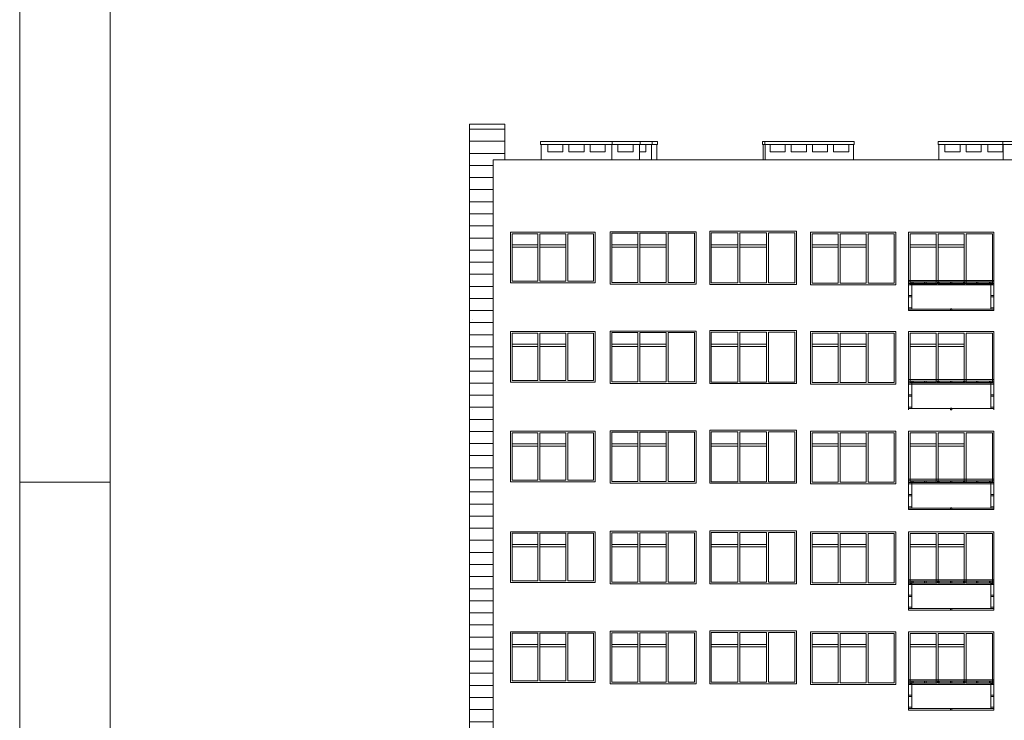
# Paper-space layout 'A-16 INWENTARYZACJA - ELEWACJE' of a CAD drawing. Header units: millimetres. Extents: x 0 to 1100, y 0 to 900.
# Tile 2 of 20: x 0 to 326, y 218 to 450. Entities that reach past the tile are written whole.
import ezdxf
from ezdxf.xclip import XClip

# ---------------------------------------------------------------- set-up
doc = ezdxf.new("R2010")
doc.units = ezdxf.units.MM
doc.header["$MEASUREMENT"] = 0
doc.header["$XCLIPFRAME"] = 0
for name, color, linetype, lineweight in [('A_Arkusz_Nr_pióra__1', 7, 'Continuous', 20), ('A_ściany proj_Nr_pióra__1', 7, 'Continuous', 20), ('A_ściany_Nr_pióra__1', 7, 'Continuous', 20), ('A_ściany_Nr_pióra__2', 8, 'Continuous', 13), ('A_ściany_Nr_pióra__3', 252, 'Continuous', 13)]:
    doc.layers.add(name, color=color, linetype=linetype, lineweight=lineweight)
doc.layers.add('A_Arkusz_Nr_pióra__237', color=7, linetype='Continuous', lineweight=5, true_color=0x343434)
doc.layers.add('A_ściany_Nr_pióra__9', color=7, linetype='Continuous', lineweight=13, true_color=0xadadad)
doc.layers.add('A_ściany', color=7, linetype='Continuous')

# ---------------------------------------------------------------- blocks, each defined once
blk = doc.blocks.new('Rysunek_4_4', base_point=(-445.32, 1341.78))
at = {"layer": 'A_ściany', "linetype": 'Continuous', "lineweight": 13}
h = blk.add_hatch(dxfattribs=at)
h.set_pattern_fill('BONIE_0004', color=8, style=0, pattern_type=2)
h.set_pattern_definition([(0, (-445.321, 1341.7765), (0, 4), [])])
h.paths.add_polyline_path([(160.42, 415.4), (148.74, 415.4), (148.74, 108.19), (156.63, 108.19), (156.63, 403.68), (160.42, 403.68)])
at = {"layer": 'A_ściany proj_Nr_pióra__1', "color": 7, "linetype": 'Continuous', "lineweight": 20}
for p, q in [((160.42, 415.4), (148.74, 415.4)), ((148.74, 415.4), (148.74, 108.19)), ((160.42, 415.4), (160.42, 403.68)), ((149.74, 350.92), (149.74, 350.92)), ((149.74, 320.92), (149.74, 320.92))]:
    blk.add_line(p, q, dxfattribs=at)
at = {"layer": 'A_ściany_Nr_pióra__1', "color": 7, "linetype": 'Continuous', "lineweight": 20}
for p in [(156.63, 46.27), (625.03, 403.68)]:
    blk.add_line(p, (156.63, 403.68), dxfattribs=at)
at = {"layer": 'A_ściany_Nr_pióra__2', "color": 8, "linetype": 'Continuous', "lineweight": 13}
for p, q in [((172.5, 403.68), (172.5, 408.68)), ((195.8, 403.68), (195.8, 408.68)), ((205.01, 403.68), (205.01, 408.68)), ((209, 403.68), (209, 408.68)), ((210.72, 403.68), (210.72, 408.68)), ((245.92, 403.68), (245.92, 408.68)), ((246.6, 403.68), (246.6, 408.68)), ((275.8, 403.68), (275.8, 408.68)), ((304.02, 403.68), (304.02, 408.68)), ((325.32, 403.68), (325.32, 408.68)), ((294.01, 363.77), (322.21, 363.77))]:
    blk.add_line(p, q, dxfattribs=at)
at = {"layer": 'A_ściany_Nr_pióra__2', "color": 8, "linetype": 'Continuous', "lineweight": 13, "flags": 128}
for points in [[(196, 408.68), (172.3, 408.68), (172.3, 409.68), (196, 409.68)], [(174.65, 408.68), (179.65, 408.68), (179.65, 406.28), (174.65, 406.28)], [(181.65, 408.68), (186.65, 408.68), (186.65, 406.28), (181.65, 406.28)], [(188.65, 408.68), (193.65, 408.68), (193.65, 406.28), (188.65, 406.28)], [(205.21, 408.68), (196, 408.68), (196, 409.68), (205.21, 409.68)], [(197.86, 408.68), (202.86, 408.68), (202.86, 406.28), (197.86, 406.28)], [(209.2, 408.68), (205.21, 408.68), (205.21, 409.68), (209.2, 409.68)], [(209.2, 409.68), (209.2, 408.68), (210.92, 408.68), (210.92, 409.68)], [(246.4, 408.68), (245.72, 408.68), (245.72, 409.68), (246.4, 409.68)], [(276, 408.68), (246.4, 408.68), (246.4, 409.68), (276, 409.68)], [(248.2, 408.68), (253.2, 408.68), (253.2, 406.28), (248.2, 406.28)], [(255.2, 408.68), (260.2, 408.68), (260.2, 406.28), (255.2, 406.28)], [(262.2, 408.68), (267.2, 408.68), (267.2, 406.28), (262.2, 406.28)], [(269.2, 408.68), (274.2, 408.68), (274.2, 406.28), (269.2, 406.28)], [(325.12, 408.68), (303.82, 408.68), (303.82, 409.68), (325.12, 409.68)], [(306.02, 408.68), (311.02, 408.68), (311.02, 406.28), (306.02, 406.28)], [(313.02, 408.68), (318.02, 408.68), (318.02, 406.28), (313.02, 406.28)], [(320.2, 408.68), (325.2, 408.68), (325.2, 406.28), (320.2, 406.28)], [(338.32, 408.68), (325.12, 408.68), (325.12, 409.68), (338.32, 409.68)]]:
    blk.add_lwpolyline(points, close=True, dxfattribs=at)
blk.add_lwpolyline([(205.01, 408.68), (207.05, 408.68), (207.05, 406.28), (205.01, 406.28)], dxfattribs=at)
at = {"layer": 'A_ściany_Nr_pióra__3', "color": 252, "linetype": 'Continuous', "lineweight": 13}
for p, q in [((162.38, 379.72), (162.38, 362.92)), ((190.28, 379.72), (162.38, 379.72)), ((171.42, 379.2), (162.91, 379.2)), ((162.91, 379.2), (162.91, 363.45)), ((171.42, 363.45), (171.42, 379.2)), ((180.59, 379.2), (172.07, 379.2)), ((172.07, 379.2), (172.07, 363.45)), ((180.59, 363.45), (180.59, 379.2)), ((189.76, 379.2), (181.24, 379.2)), ((181.24, 379.2), (181.24, 363.45)), ((189.76, 363.45), (189.76, 379.2)), ((190.28, 362.92), (190.28, 379.72)), ((195.28, 379.85), (195.28, 362.49)), ((223.7, 379.85), (195.28, 379.85)), ((204.49, 379.33), (195.8, 379.33)), ((195.8, 379.33), (195.8, 363.02)), ((204.49, 363.02), (204.49, 379.33)), ((213.83, 379.33), (205.14, 379.33)), ((205.14, 379.33), (205.14, 363.02)), ((213.83, 363.02), (213.83, 379.33)), ((223.17, 379.33), (214.48, 379.33)), ((214.48, 379.33), (214.48, 363.02)), ((223.17, 363.02), (223.17, 379.33)), ((223.7, 362.49), (223.7, 379.85)), ((228.2, 380.02), (228.2, 362.45)), ((256.94, 380.02), (228.2, 380.02)), ((237.52, 379.5), (228.72, 379.5)), ((228.72, 379.5), (228.72, 362.98)), ((237.52, 362.98), (237.52, 379.5)), ((246.97, 379.5), (238.17, 379.5)), ((238.17, 379.5), (238.17, 362.98)), ((246.97, 362.98), (246.97, 379.5)), ((256.41, 379.5), (247.62, 379.5)), ((247.62, 379.5), (247.62, 362.98)), ((256.41, 362.98), (256.41, 379.5)), ((256.94, 362.45), (256.94, 380.02)), ((261.6, 379.68), (289.8, 379.68)), ((261.6, 362.27), (261.6, 379.68)), ((262.12, 362.8), (262.12, 379.16)), ((262.12, 379.16), (270.74, 379.16)), ((270.74, 379.16), (270.74, 362.8)), ((271.39, 362.8), (271.39, 379.16)), ((271.39, 379.16), (280.01, 379.16)), ((280.01, 379.16), (280.01, 362.8)), ((280.66, 362.8), (280.66, 379.16)), ((280.66, 379.16), (289.27, 379.16)), ((289.27, 379.16), (289.27, 362.8)), ((289.8, 379.68), (289.8, 362.27)), ((303.15, 379.16), (294.54, 379.16)), ((294.54, 379.16), (294.54, 362.8)), ((303.15, 362.8), (303.15, 379.16)), ((312.42, 379.16), (303.8, 379.16)), ((303.8, 379.16), (303.8, 362.8)), ((312.42, 362.8), (312.42, 379.16)), ((321.69, 379.16), (313.07, 379.16)), ((313.07, 379.16), (313.07, 362.8)), ((321.69, 362.8), (321.69, 379.16)), ((162.91, 375.52), (171.42, 375.52)), ((162.91, 374.72), (171.42, 374.72)), ((172.07, 375.52), (180.59, 375.52)), ((172.07, 374.72), (180.59, 374.72)), ((195.8, 375.52), (204.49, 375.52)), ((195.8, 374.72), (204.49, 374.72)), ((205.14, 375.52), (213.83, 375.52)), ((205.14, 374.72), (213.83, 374.72)), ((228.72, 375.52), (237.52, 375.52)), ((228.72, 374.72), (237.52, 374.72)), ((238.17, 375.52), (246.97, 375.52)), ((238.17, 374.72), (246.97, 374.72)), ((270.74, 375.52), (262.12, 375.52)), ((270.74, 374.72), (262.12, 374.72)), ((280.01, 375.52), (271.39, 375.52)), ((280.01, 374.72), (271.39, 374.72)), ((294.54, 375.52), (303.15, 375.52)), ((294.54, 374.72), (303.15, 374.72)), ((303.8, 375.52), (312.42, 375.52)), ((303.8, 374.72), (312.42, 374.72)), ((162.38, 362.92), (190.28, 362.92)), ((162.91, 363.45), (171.42, 363.45)), ((172.07, 363.45), (180.59, 363.45)), ((181.24, 363.45), (189.76, 363.45)), ((195.28, 362.49), (223.7, 362.49)), ((195.8, 363.02), (204.49, 363.02)), ((205.14, 363.02), (213.83, 363.02)), ((214.48, 363.02), (223.17, 363.02)), ((228.2, 362.45), (256.94, 362.45)), ((228.72, 362.98), (237.52, 362.98)), ((238.17, 362.98), (246.97, 362.98)), ((247.62, 362.98), (256.41, 362.98)), ((289.8, 362.27), (261.6, 362.27)), ((270.74, 362.8), (262.12, 362.8)), ((280.01, 362.8), (271.39, 362.8)), ((289.27, 362.8), (280.66, 362.8)), ((322.21, 362.27), (294.01, 362.27)), ((294.41, 362.67), (303.28, 362.67)), ((294.54, 362.8), (303.15, 362.8)), ((303.68, 362.67), (312.55, 362.67)), ((303.8, 362.8), (312.42, 362.8)), ((312.95, 362.67), (321.81, 362.67)), ((313.07, 362.8), (321.69, 362.8)), ((162.38, 346.87), (162.38, 330.07)), ((190.28, 346.87), (162.38, 346.87)), ((171.42, 346.35), (162.91, 346.35)), ((162.91, 346.35), (162.91, 330.6)), ((171.42, 330.6), (171.42, 346.35)), ((180.59, 346.35), (172.07, 346.35)), ((172.07, 346.35), (172.07, 330.6)), ((180.59, 330.6), (180.59, 346.35)), ((189.76, 346.35), (181.24, 346.35)), ((181.24, 346.35), (181.24, 330.6)), ((189.76, 330.6), (189.76, 346.35)), ((190.28, 330.07), (190.28, 346.87)), ((223.7, 347), (195.28, 347)), ((195.28, 347), (195.28, 329.64)), ((195.8, 346.48), (195.8, 330.17)), ((204.49, 346.48), (195.8, 346.48)), ((204.49, 330.17), (204.49, 346.48)), ((205.14, 346.48), (205.14, 330.17)), ((213.83, 346.48), (205.14, 346.48)), ((213.83, 330.17), (213.83, 346.48)), ((214.48, 346.48), (214.48, 330.17)), ((223.17, 346.48), (214.48, 346.48)), ((223.17, 330.17), (223.17, 346.48)), ((223.7, 329.64), (223.7, 347)), ((256.94, 347.17), (228.2, 347.17)), ((228.2, 347.17), (228.2, 329.6)), ((228.72, 346.65), (228.72, 330.13)), ((237.52, 346.65), (228.72, 346.65)), ((237.52, 330.13), (237.52, 346.65)), ((238.17, 346.65), (238.17, 330.13)), ((246.97, 346.65), (238.17, 346.65)), ((246.97, 330.13), (246.97, 346.65)), ((247.62, 346.65), (247.62, 330.13)), ((256.41, 346.65), (247.62, 346.65)), ((256.41, 330.13), (256.41, 346.65)), ((256.94, 329.6), (256.94, 347.17)), ((261.6, 329.42), (261.6, 346.83)), ((261.6, 346.83), (289.8, 346.83)), ((262.12, 346.31), (270.74, 346.31)), ((262.12, 329.95), (262.12, 346.31)), ((270.74, 346.31), (270.74, 329.95)), ((271.39, 346.31), (280.01, 346.31)), ((271.39, 329.95), (271.39, 346.31)), ((280.01, 346.31), (280.01, 329.95)), ((280.66, 346.31), (289.27, 346.31)), ((280.66, 329.95), (280.66, 346.31)), ((289.27, 346.31), (289.27, 329.95)), ((289.8, 346.83), (289.8, 329.42)), ((303.15, 346.31), (294.54, 346.31)), ((294.54, 346.31), (294.54, 329.95)), ((303.15, 329.95), (303.15, 346.31)), ((312.42, 346.31), (303.8, 346.31)), ((303.8, 346.31), (303.8, 329.95)), ((312.42, 329.95), (312.42, 346.31)), ((321.69, 346.31), (313.07, 346.31)), ((313.07, 346.31), (313.07, 329.95)), ((321.69, 329.95), (321.69, 346.31)), ((162.91, 342.67), (171.42, 342.67)), ((172.07, 342.67), (180.59, 342.67)), ((195.8, 342.67), (204.49, 342.67)), ((205.14, 342.67), (213.83, 342.67)), ((228.72, 342.67), (237.52, 342.67)), ((238.17, 342.67), (246.97, 342.67)), ((270.74, 342.67), (262.12, 342.67)), ((280.01, 342.67), (271.39, 342.67)), ((294.54, 342.67), (303.15, 342.67)), ((303.8, 342.67), (312.42, 342.67)), ((162.91, 341.87), (171.42, 341.87)), ((172.07, 341.87), (180.59, 341.87)), ((195.8, 341.87), (204.49, 341.87)), ((205.14, 341.87), (213.83, 341.87)), ((228.72, 341.87), (237.52, 341.87)), ((238.17, 341.87), (246.97, 341.87)), ((270.74, 341.87), (262.12, 341.87)), ((280.01, 341.87), (271.39, 341.87)), ((294.54, 341.87), (303.15, 341.87)), ((303.8, 341.87), (312.42, 341.87)), ((162.38, 330.07), (190.28, 330.07)), ((162.91, 330.6), (171.42, 330.6)), ((172.07, 330.6), (180.59, 330.6)), ((181.24, 330.6), (189.76, 330.6)), ((195.28, 329.64), (223.7, 329.64)), ((195.8, 330.17), (204.49, 330.17)), ((205.14, 330.17), (213.83, 330.17)), ((214.48, 330.17), (223.17, 330.17)), ((228.2, 329.6), (256.94, 329.6)), ((228.72, 330.13), (237.52, 330.13)), ((238.17, 330.13), (246.97, 330.13)), ((247.62, 330.13), (256.41, 330.13)), ((289.8, 329.42), (261.6, 329.42)), ((270.74, 329.95), (262.12, 329.95)), ((280.01, 329.95), (271.39, 329.95)), ((289.27, 329.95), (280.66, 329.95)), ((322.21, 329.42), (294.01, 329.42)), ((294.41, 329.82), (303.28, 329.82)), ((294.54, 329.95), (303.15, 329.95)), ((303.68, 329.82), (312.55, 329.82)), ((303.8, 329.95), (312.42, 329.95)), ((312.95, 329.82), (321.81, 329.82)), ((313.07, 329.95), (321.69, 329.95)), ((162.38, 313.9), (162.38, 297.1)), ((190.28, 313.9), (162.38, 313.9)), ((171.42, 313.37), (162.91, 313.37)), ((162.91, 313.37), (162.91, 297.62)), ((171.42, 297.62), (171.42, 313.37)), ((180.59, 313.37), (172.07, 313.37)), ((172.07, 313.37), (172.07, 297.62)), ((180.59, 297.62), (180.59, 313.37)), ((189.76, 313.37), (181.24, 313.37)), ((181.24, 313.37), (181.24, 297.62)), ((189.76, 297.62), (189.76, 313.37)), ((190.28, 297.1), (190.28, 313.9)), ((223.7, 314.03), (195.28, 314.03)), ((195.28, 314.03), (195.28, 296.67)), ((195.8, 313.5), (195.8, 297.19)), ((204.49, 313.5), (195.8, 313.5)), ((204.49, 297.19), (204.49, 313.5)), ((205.14, 313.5), (205.14, 297.19)), ((213.83, 313.5), (205.14, 313.5)), ((213.83, 297.19), (213.83, 313.5)), ((214.48, 313.5), (214.48, 297.19)), ((223.17, 313.5), (214.48, 313.5)), ((223.17, 297.19), (223.17, 313.5)), ((223.7, 296.67), (223.7, 314.03)), ((256.94, 314.2), (228.2, 314.2)), ((228.2, 314.2), (228.2, 296.63)), ((228.72, 313.67), (228.72, 297.15)), ((237.52, 313.67), (228.72, 313.67)), ((237.52, 297.15), (237.52, 313.67)), ((238.17, 313.67), (238.17, 297.15)), ((246.97, 313.67), (238.17, 313.67)), ((246.97, 297.15), (246.97, 313.67)), ((247.62, 313.67), (247.62, 297.15)), ((256.41, 313.67), (247.62, 313.67)), ((256.41, 297.15), (256.41, 313.67)), ((256.94, 296.63), (256.94, 314.2)), ((261.6, 296.45), (261.6, 313.86)), ((261.6, 313.86), (289.8, 313.86)), ((262.12, 313.33), (270.74, 313.33)), ((262.12, 296.97), (262.12, 313.33)), ((270.74, 313.33), (270.74, 296.97)), ((271.39, 313.33), (280.01, 313.33)), ((271.39, 296.97), (271.39, 313.33)), ((280.01, 313.33), (280.01, 296.97)), ((280.66, 313.33), (289.27, 313.33)), ((280.66, 296.97), (280.66, 313.33)), ((289.27, 313.33), (289.27, 296.97)), ((289.8, 313.86), (289.8, 296.45)), ((303.15, 313.33), (294.54, 313.33)), ((294.54, 313.33), (294.54, 296.97)), ((303.15, 296.97), (303.15, 313.33)), ((312.42, 313.33), (303.8, 313.33)), ((303.8, 313.33), (303.8, 296.97)), ((312.42, 296.97), (312.42, 313.33)), ((321.69, 313.33), (313.07, 313.33)), ((313.07, 313.33), (313.07, 296.97)), ((321.69, 296.97), (321.69, 313.33)), ((162.91, 309.7), (171.42, 309.7)), ((172.07, 309.7), (180.59, 309.7)), ((195.8, 309.7), (204.49, 309.7)), ((205.14, 309.7), (213.83, 309.7)), ((228.72, 309.7), (237.52, 309.7)), ((238.17, 309.7), (246.97, 309.7)), ((270.74, 309.7), (262.12, 309.7)), ((280.01, 309.7), (271.39, 309.7)), ((294.54, 309.7), (303.15, 309.7)), ((303.8, 309.7), (312.42, 309.7)), ((162.91, 308.9), (171.42, 308.9)), ((172.07, 308.9), (180.59, 308.9)), ((195.8, 308.9), (204.49, 308.9)), ((205.14, 308.9), (213.83, 308.9)), ((228.72, 308.9), (237.52, 308.9)), ((238.17, 308.9), (246.97, 308.9)), ((270.74, 308.9), (262.12, 308.9)), ((280.01, 308.9), (271.39, 308.9)), ((294.54, 308.9), (303.15, 308.9)), ((303.8, 308.9), (312.42, 308.9)), ((162.38, 297.1), (190.28, 297.1)), ((162.91, 297.62), (171.42, 297.62)), ((172.07, 297.62), (180.59, 297.62)), ((181.24, 297.62), (189.76, 297.62)), ((195.28, 296.67), (223.7, 296.67)), ((195.8, 297.19), (204.49, 297.19)), ((205.14, 297.19), (213.83, 297.19)), ((214.48, 297.19), (223.17, 297.19)), ((228.2, 296.63), (256.94, 296.63)), ((228.72, 297.15), (237.52, 297.15)), ((238.17, 297.15), (246.97, 297.15)), ((247.62, 297.15), (256.41, 297.15)), ((289.8, 296.45), (261.6, 296.45)), ((270.74, 296.97), (262.12, 296.97)), ((280.01, 296.97), (271.39, 296.97)), ((289.27, 296.97), (280.66, 296.97)), ((322.21, 296.45), (294.01, 296.45)), ((294.41, 296.85), (303.28, 296.85)), ((294.54, 296.97), (303.15, 296.97)), ((303.68, 296.85), (312.55, 296.85)), ((303.8, 296.97), (312.42, 296.97)), ((312.95, 296.85), (321.81, 296.85)), ((313.07, 296.97), (321.69, 296.97)), ((162.38, 280.62), (162.38, 263.82)), ((190.28, 280.62), (162.38, 280.62)), ((171.42, 280.1), (162.91, 280.1)), ((162.91, 280.1), (162.91, 264.35)), ((171.42, 264.35), (171.42, 280.1)), ((180.59, 280.1), (172.07, 280.1)), ((172.07, 280.1), (172.07, 264.35)), ((180.59, 264.35), (180.59, 280.1)), ((189.76, 280.1), (181.24, 280.1)), ((181.24, 280.1), (181.24, 264.35)), ((189.76, 264.35), (189.76, 280.1)), ((190.28, 263.82), (190.28, 280.62)), ((223.7, 280.75), (195.28, 280.75)), ((195.28, 280.75), (195.28, 263.39)), ((195.8, 280.23), (195.8, 263.92)), ((204.49, 280.23), (195.8, 280.23)), ((204.49, 263.92), (204.49, 280.23)), ((205.14, 280.23), (205.14, 263.92)), ((213.83, 280.23), (205.14, 280.23)), ((213.83, 263.92), (213.83, 280.23)), ((214.48, 280.23), (214.48, 263.92)), ((223.17, 280.23), (214.48, 280.23)), ((223.17, 263.92), (223.17, 280.23)), ((223.7, 263.39), (223.7, 280.75)), ((256.94, 280.92), (228.2, 280.92)), ((228.2, 280.92), (228.2, 263.35)), ((228.72, 280.4), (228.72, 263.88)), ((237.52, 280.4), (228.72, 280.4)), ((237.52, 263.88), (237.52, 280.4)), ((238.17, 280.4), (238.17, 263.88)), ((246.97, 280.4), (238.17, 280.4)), ((246.97, 263.88), (246.97, 280.4)), ((247.62, 280.4), (247.62, 263.88)), ((256.41, 280.4), (247.62, 280.4)), ((256.41, 263.88), (256.41, 280.4)), ((256.94, 263.35), (256.94, 280.92)), ((261.6, 263.17), (261.6, 280.58)), ((261.6, 280.58), (289.8, 280.58)), ((289.8, 280.58), (289.8, 263.17)), ((262.12, 280.06), (270.74, 280.06)), ((262.12, 263.7), (262.12, 280.06)), ((270.74, 280.06), (270.74, 263.7)), ((271.39, 280.06), (280.01, 280.06)), ((271.39, 263.7), (271.39, 280.06)), ((280.01, 280.06), (280.01, 263.7)), ((280.66, 280.06), (289.27, 280.06)), ((280.66, 263.7), (280.66, 280.06)), ((289.27, 280.06), (289.27, 263.7)), ((303.15, 280.06), (294.54, 280.06)), ((294.54, 280.06), (294.54, 263.7)), ((303.15, 263.7), (303.15, 280.06)), ((312.42, 280.06), (303.8, 280.06)), ((303.8, 280.06), (303.8, 263.7)), ((312.42, 263.7), (312.42, 280.06)), ((321.69, 280.06), (313.07, 280.06)), ((313.07, 280.06), (313.07, 263.7)), ((321.69, 263.7), (321.69, 280.06)), ((162.91, 276.42), (171.42, 276.42)), ((162.91, 275.62), (171.42, 275.62)), ((172.07, 276.42), (180.59, 276.42)), ((172.07, 275.62), (180.59, 275.62)), ((195.8, 276.42), (204.49, 276.42)), ((195.8, 275.62), (204.49, 275.62)), ((205.14, 276.42), (213.83, 276.42)), ((205.14, 275.62), (213.83, 275.62)), ((228.72, 276.42), (237.52, 276.42)), ((228.72, 275.62), (237.52, 275.62)), ((238.17, 276.42), (246.97, 276.42)), ((238.17, 275.62), (246.97, 275.62)), ((270.74, 276.42), (262.12, 276.42)), ((270.74, 275.62), (262.12, 275.62)), ((280.01, 276.42), (271.39, 276.42)), ((280.01, 275.62), (271.39, 275.62)), ((294.54, 276.42), (303.15, 276.42)), ((294.54, 275.62), (303.15, 275.62)), ((303.8, 276.42), (312.42, 276.42)), ((303.8, 275.62), (312.42, 275.62)), ((162.38, 263.82), (190.28, 263.82)), ((162.91, 264.35), (171.42, 264.35)), ((172.07, 264.35), (180.59, 264.35)), ((181.24, 264.35), (189.76, 264.35)), ((195.8, 263.92), (204.49, 263.92)), ((205.14, 263.92), (213.83, 263.92)), ((214.48, 263.92), (223.17, 263.92)), ((228.72, 263.88), (237.52, 263.88)), ((238.17, 263.88), (246.97, 263.88)), ((247.62, 263.88), (256.41, 263.88)), ((195.28, 263.39), (223.7, 263.39)), ((228.2, 263.35), (256.94, 263.35)), ((289.8, 263.17), (261.6, 263.17)), ((270.74, 263.7), (262.12, 263.7)), ((280.01, 263.7), (271.39, 263.7)), ((289.27, 263.7), (280.66, 263.7)), ((322.21, 263.17), (294.01, 263.17)), ((294.41, 263.57), (303.28, 263.57)), ((294.54, 263.7), (303.15, 263.7)), ((303.68, 263.57), (312.55, 263.57)), ((303.8, 263.7), (312.42, 263.7)), ((312.95, 263.57), (321.81, 263.57)), ((313.07, 263.7), (321.69, 263.7)), ((162.38, 247.55), (162.38, 230.75)), ((190.28, 247.55), (162.38, 247.55)), ((190.28, 230.75), (190.28, 247.55)), ((223.7, 247.68), (195.28, 247.68)), ((195.28, 247.68), (195.28, 230.32)), ((223.7, 230.32), (223.7, 247.68)), ((256.94, 247.85), (228.2, 247.85)), ((228.2, 247.85), (228.2, 230.28)), ((256.94, 230.28), (256.94, 247.85)), ((261.6, 230.1), (261.6, 247.51)), ((261.6, 247.51), (289.8, 247.51)), ((289.8, 247.51), (289.8, 230.1)), ((171.42, 247.02), (162.91, 247.02)), ((162.91, 247.02), (162.91, 231.27)), ((171.42, 231.27), (171.42, 247.02)), ((180.59, 247.02), (172.07, 247.02)), ((172.07, 247.02), (172.07, 231.27)), ((180.59, 231.27), (180.59, 247.02)), ((189.76, 247.02), (181.24, 247.02)), ((181.24, 247.02), (181.24, 231.27)), ((189.76, 231.27), (189.76, 247.02)), ((195.8, 247.15), (195.8, 230.84)), ((204.49, 247.15), (195.8, 247.15)), ((204.49, 230.84), (204.49, 247.15)), ((205.14, 247.15), (205.14, 230.84)), ((213.83, 247.15), (205.14, 247.15)), ((213.83, 230.84), (213.83, 247.15)), ((214.48, 247.15), (214.48, 230.84)), ((223.17, 247.15), (214.48, 247.15)), ((223.17, 230.84), (223.17, 247.15)), ((228.72, 247.32), (228.72, 230.8)), ((237.52, 247.32), (228.72, 247.32)), ((237.52, 230.8), (237.52, 247.32)), ((238.17, 247.32), (238.17, 230.8)), ((246.97, 247.32), (238.17, 247.32)), ((246.97, 230.8), (246.97, 247.32)), ((247.62, 247.32), (247.62, 230.8)), ((256.41, 247.32), (247.62, 247.32)), ((256.41, 230.8), (256.41, 247.32)), ((262.12, 246.98), (270.74, 246.98)), ((262.12, 230.62), (262.12, 246.98)), ((270.74, 246.98), (270.74, 230.62)), ((271.39, 246.98), (280.01, 246.98)), ((271.39, 230.62), (271.39, 246.98)), ((280.01, 246.98), (280.01, 230.62)), ((280.66, 246.98), (289.27, 246.98)), ((280.66, 230.62), (280.66, 246.98)), ((289.27, 246.98), (289.27, 230.62)), ((303.15, 246.98), (294.54, 246.98)), ((294.54, 246.98), (294.54, 230.62)), ((303.15, 230.62), (303.15, 246.98)), ((312.42, 246.98), (303.8, 246.98)), ((303.8, 246.98), (303.8, 230.62)), ((312.42, 230.62), (312.42, 246.98)), ((321.69, 246.98), (313.07, 246.98)), ((313.07, 246.98), (313.07, 230.62)), ((321.69, 230.62), (321.69, 246.98)), ((162.91, 243.35), (171.42, 243.35)), ((162.91, 242.55), (171.42, 242.55)), ((172.07, 243.35), (180.59, 243.35)), ((172.07, 242.55), (180.59, 242.55)), ((195.8, 243.35), (204.49, 243.35)), ((195.8, 242.55), (204.49, 242.55)), ((205.14, 243.35), (213.83, 243.35)), ((205.14, 242.55), (213.83, 242.55)), ((228.72, 243.35), (237.52, 243.35)), ((228.72, 242.55), (237.52, 242.55)), ((238.17, 243.35), (246.97, 243.35)), ((238.17, 242.55), (246.97, 242.55)), ((270.74, 243.35), (262.12, 243.35)), ((270.74, 242.55), (262.12, 242.55)), ((280.01, 243.35), (271.39, 243.35)), ((280.01, 242.55), (271.39, 242.55)), ((294.54, 243.35), (303.15, 243.35)), ((294.54, 242.55), (303.15, 242.55)), ((303.8, 243.35), (312.42, 243.35)), ((303.8, 242.55), (312.42, 242.55)), ((162.91, 231.27), (171.42, 231.27)), ((172.07, 231.27), (180.59, 231.27)), ((181.24, 231.27), (189.76, 231.27)), ((162.38, 230.75), (190.28, 230.75)), ((195.28, 230.32), (223.7, 230.32)), ((195.8, 230.84), (204.49, 230.84)), ((205.14, 230.84), (213.83, 230.84)), ((214.48, 230.84), (223.17, 230.84)), ((228.2, 230.28), (256.94, 230.28)), ((228.72, 230.8), (237.52, 230.8)), ((238.17, 230.8), (246.97, 230.8)), ((247.62, 230.8), (256.41, 230.8)), ((289.8, 230.1), (261.6, 230.1)), ((270.74, 230.62), (262.12, 230.62)), ((280.01, 230.62), (271.39, 230.62)), ((289.27, 230.62), (280.66, 230.62)), ((322.21, 230.1), (294.01, 230.1)), ((294.41, 230.5), (303.28, 230.5)), ((294.54, 230.62), (303.15, 230.62)), ((303.68, 230.5), (312.55, 230.5)), ((303.8, 230.62), (312.42, 230.62)), ((312.95, 230.5), (321.81, 230.5)), ((313.07, 230.62), (321.69, 230.62))]:
    blk.add_line(p, q, dxfattribs=at)
at = {"layer": 'A_ściany_Nr_pióra__9', "color": 253, "linetype": 'Continuous', "lineweight": 13, "true_color": 0xadadad}
for p, q in [((294.01, 379.68), (294.01, 353.77)), ((294.01, 379.68), (322.21, 379.68)), ((322.21, 379.68), (322.21, 353.77)), ((322.21, 353.77), (294.01, 353.77)), ((294.01, 346.83), (294.01, 320.92)), ((294.01, 346.83), (322.21, 346.83)), ((322.21, 346.83), (322.21, 320.92)), ((294.01, 313.86), (294.01, 287.95)), ((294.01, 313.86), (322.21, 313.86)), ((322.21, 313.86), (322.21, 287.95)), ((322.21, 287.95), (294.01, 287.95)), ((294.01, 280.58), (294.01, 254.67)), ((294.01, 280.58), (322.21, 280.58)), ((322.21, 280.58), (322.21, 254.67)), ((322.21, 254.67), (294.01, 254.67)), ((294.01, 247.51), (294.01, 221.6)), ((294.01, 247.51), (322.21, 247.51)), ((322.21, 247.51), (322.21, 221.6)), ((322.21, 221.6), (294.01, 221.6))]:
    blk.add_line(p, q, dxfattribs=at)
at = {"layer": 'A_ściany_Nr_pióra__9', "color": 253, "linetype": 'Continuous', "lineweight": 13, "true_color": 0xadadad, "flags": 128}
for points in [[(322.21, 363.77), (322.21, 363.32), (294.01, 363.32), (294.01, 363.77)], [(295.01, 362.77), (295.01, 362.32), (294.01, 362.32), (294.01, 362.77)], [(295.01, 363.32), (295.46, 363.32), (295.46, 362.77), (295.01, 362.77)], [(295.01, 362.77), (321.21, 362.77), (321.21, 354.27), (295.01, 354.27)], [(299.3, 363.32), (299.75, 363.32), (299.75, 362.77), (299.3, 362.77)], [(303.6, 363.32), (304.05, 363.32), (304.05, 362.77), (303.6, 362.77)], [(307.89, 363.32), (308.34, 363.32), (308.34, 362.77), (307.89, 362.77)], [(312.63, 363.32), (312.18, 363.32), (312.18, 362.77), (312.63, 362.77)], [(316.92, 363.32), (316.47, 363.32), (316.47, 362.77), (316.92, 362.77)], [(321.21, 363.32), (320.76, 363.32), (320.76, 362.77), (321.21, 362.77)], [(322.21, 362.77), (322.21, 362.32), (321.21, 362.32), (321.21, 362.77)], [(295.01, 358.75), (295.01, 358.3), (294.01, 358.3), (294.01, 358.75)], [(322.21, 358.75), (322.21, 358.3), (321.21, 358.3), (321.21, 358.75)], [(295.01, 354.72), (295.01, 354.27), (294.01, 354.27), (294.01, 354.72)], [(307.89, 354.35), (308.34, 354.35), (308.34, 353.77), (307.89, 353.77)], [(322.21, 354.72), (322.21, 354.27), (321.21, 354.27), (321.21, 354.72)], [(322.21, 330.92), (322.21, 330.47), (294.01, 330.47), (294.01, 330.92)], [(295.01, 329.92), (295.01, 329.47), (294.01, 329.47), (294.01, 329.92)], [(295.01, 330.47), (295.46, 330.47), (295.46, 329.92), (295.01, 329.92)], [(295.01, 329.92), (321.21, 329.92), (321.21, 321.42), (295.01, 321.42)], [(299.3, 330.47), (299.75, 330.47), (299.75, 329.92), (299.3, 329.92)], [(303.6, 330.47), (304.05, 330.47), (304.05, 329.92), (303.6, 329.92)], [(307.89, 330.47), (308.34, 330.47), (308.34, 329.92), (307.89, 329.92)], [(312.63, 330.47), (312.18, 330.47), (312.18, 329.92), (312.63, 329.92)], [(316.92, 330.47), (316.47, 330.47), (316.47, 329.92), (316.92, 329.92)], [(321.21, 330.47), (320.76, 330.47), (320.76, 329.92), (321.21, 329.92)], [(322.21, 329.92), (322.21, 329.47), (321.21, 329.47), (321.21, 329.92)], [(295.01, 325.9), (295.01, 325.45), (294.01, 325.45), (294.01, 325.9)], [(322.21, 325.9), (322.21, 325.45), (321.21, 325.45), (321.21, 325.9)], [(295.01, 321.87), (295.01, 321.42), (294.01, 321.42), (294.01, 321.87)], [(307.89, 321.5), (308.34, 321.5), (308.34, 320.92), (307.89, 320.92)], [(322.21, 321.87), (322.21, 321.42), (321.21, 321.42), (321.21, 321.87)], [(322.21, 297.95), (322.21, 297.5), (294.01, 297.5), (294.01, 297.95)], [(295.01, 296.95), (295.01, 296.5), (294.01, 296.5), (294.01, 296.95)], [(295.01, 297.5), (295.46, 297.5), (295.46, 296.95), (295.01, 296.95)], [(295.01, 296.95), (321.21, 296.95), (321.21, 288.45), (295.01, 288.45)], [(299.3, 297.5), (299.75, 297.5), (299.75, 296.95), (299.3, 296.95)], [(303.6, 297.5), (304.05, 297.5), (304.05, 296.95), (303.6, 296.95)], [(307.89, 297.5), (308.34, 297.5), (308.34, 296.95), (307.89, 296.95)], [(312.63, 297.5), (312.18, 297.5), (312.18, 296.95), (312.63, 296.95)], [(316.92, 297.5), (316.47, 297.5), (316.47, 296.95), (316.92, 296.95)], [(321.21, 297.5), (320.76, 297.5), (320.76, 296.95), (321.21, 296.95)], [(322.21, 296.95), (322.21, 296.5), (321.21, 296.5), (321.21, 296.95)], [(295.01, 292.92), (295.01, 292.47), (294.01, 292.47), (294.01, 292.92)], [(322.21, 292.92), (322.21, 292.47), (321.21, 292.47), (321.21, 292.92)], [(295.01, 288.9), (295.01, 288.45), (294.01, 288.45), (294.01, 288.9)], [(307.89, 288.53), (308.34, 288.53), (308.34, 287.95), (307.89, 287.95)], [(322.21, 288.9), (322.21, 288.45), (321.21, 288.45), (321.21, 288.9)], [(322.21, 264.67), (322.21, 264.22), (294.01, 264.22), (294.01, 264.67)], [(295.01, 264.22), (295.46, 264.22), (295.46, 263.67), (295.01, 263.67)], [(299.3, 264.22), (299.75, 264.22), (299.75, 263.67), (299.3, 263.67)], [(303.6, 264.22), (304.05, 264.22), (304.05, 263.67), (303.6, 263.67)], [(307.89, 264.22), (308.34, 264.22), (308.34, 263.67), (307.89, 263.67)], [(312.63, 264.22), (312.18, 264.22), (312.18, 263.67), (312.63, 263.67)], [(316.92, 264.22), (316.47, 264.22), (316.47, 263.67), (316.92, 263.67)], [(321.21, 264.22), (320.76, 264.22), (320.76, 263.67), (321.21, 263.67)], [(295.01, 263.67), (295.01, 263.22), (294.01, 263.22), (294.01, 263.67)], [(295.01, 263.67), (321.21, 263.67), (321.21, 255.17), (295.01, 255.17)], [(322.21, 263.67), (322.21, 263.22), (321.21, 263.22), (321.21, 263.67)], [(295.01, 259.65), (295.01, 259.2), (294.01, 259.2), (294.01, 259.65)], [(322.21, 259.65), (322.21, 259.2), (321.21, 259.2), (321.21, 259.65)], [(295.01, 255.62), (295.01, 255.17), (294.01, 255.17), (294.01, 255.62)], [(307.89, 255.25), (308.34, 255.25), (308.34, 254.67), (307.89, 254.67)], [(322.21, 255.62), (322.21, 255.17), (321.21, 255.17), (321.21, 255.62)], [(322.21, 231.6), (322.21, 231.15), (294.01, 231.15), (294.01, 231.6)], [(295.01, 230.6), (295.01, 230.15), (294.01, 230.15), (294.01, 230.6)], [(295.01, 231.15), (295.46, 231.15), (295.46, 230.6), (295.01, 230.6)], [(295.01, 230.6), (321.21, 230.6), (321.21, 222.1), (295.01, 222.1)], [(299.3, 231.15), (299.75, 231.15), (299.75, 230.6), (299.3, 230.6)], [(303.6, 231.15), (304.05, 231.15), (304.05, 230.6), (303.6, 230.6)], [(307.89, 231.15), (308.34, 231.15), (308.34, 230.6), (307.89, 230.6)], [(312.63, 231.15), (312.18, 231.15), (312.18, 230.6), (312.63, 230.6)], [(316.92, 231.15), (316.47, 231.15), (316.47, 230.6), (316.92, 230.6)], [(321.21, 231.15), (320.76, 231.15), (320.76, 230.6), (321.21, 230.6)], [(322.21, 230.6), (322.21, 230.15), (321.21, 230.15), (321.21, 230.6)], [(295.01, 226.57), (295.01, 226.12), (294.01, 226.12), (294.01, 226.57)], [(322.21, 226.57), (322.21, 226.12), (321.21, 226.12), (321.21, 226.57)], [(295.01, 222.55), (295.01, 222.1), (294.01, 222.1), (294.01, 222.55)], [(307.89, 222.18), (308.34, 222.18), (308.34, 221.6), (307.89, 221.6)], [(322.21, 222.55), (322.21, 222.1), (321.21, 222.1), (321.21, 222.55)]]:
    blk.add_lwpolyline(points, close=True, dxfattribs=at)

psp = doc.layouts.new('A-16 INWENTARYZACJA - ELEWACJE')

# ---------------------------------------------------------------- linework, layer by layer
at = {"layer": 'A_Arkusz_Nr_pióra__1', "color": 7, "linetype": 'Continuous', "lineweight": 20}
psp.add_line((29.9, 895.1), (29.9, 4.9), dxfattribs=at)
at = {"layer": 'A_Arkusz_Nr_pióra__1', "color": 7, "linetype": 'Continuous', "lineweight": 20, "flags": 128}
psp.add_lwpolyline([(0, 900), (1100, 900), (1100, 0), (0, 0)], close=True, dxfattribs=at)
at = {"layer": 'A_Arkusz_Nr_pióra__237', "color": 250, "linetype": 'Continuous', "lineweight": 5, "true_color": 0x343434}
psp.add_line((0, 297), (29.9, 297), dxfattribs=at)

# ---------------------------------------------------------------- block references
at = {"color": 37, "linetype": 'Continuous', "lineweight": 5, "true_color": 0x656532}
ref = psp.add_blockref('Rysunek_4_4', (-445.32, 1341.78), dxfattribs=at)
XClip(ref).set_block_clipping_path([(29.90003743, 21.7850095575), (682.4559103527, 440.8703176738)])

doc.saveas('drawing.dxf')
